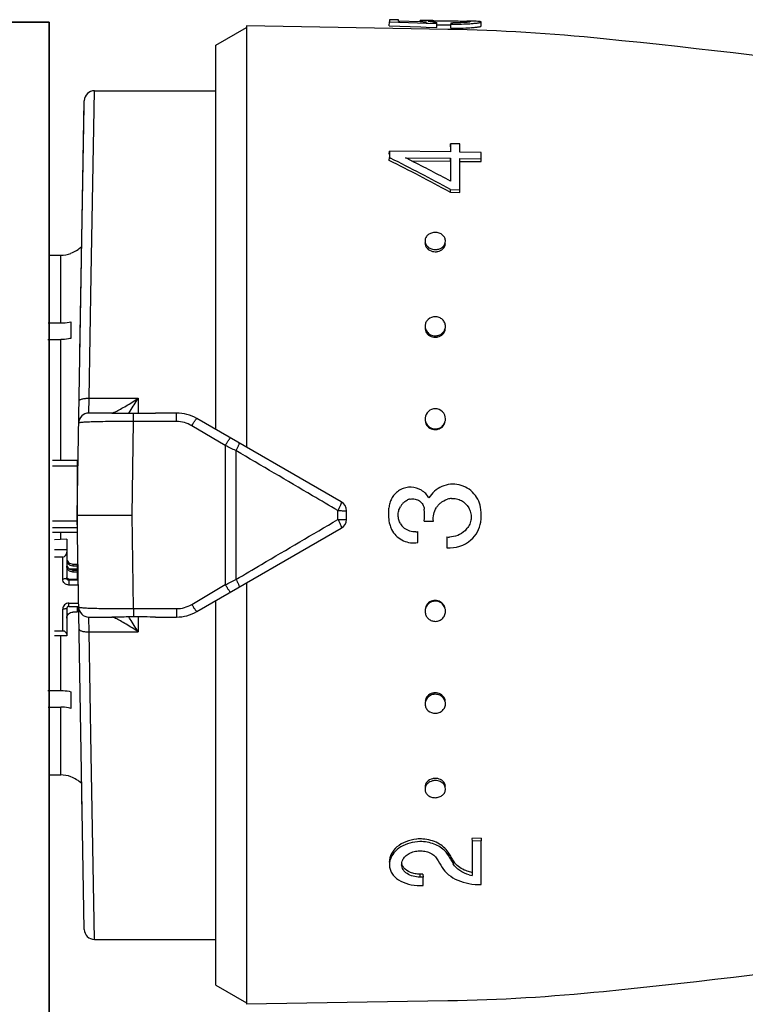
# Model space of a CAD drawing. Header units: millimetres. Extents: x 1279 to 58476, y -6899 to 74987.
# Tile 78 of 157: x 18718 to 18754, y -3103 to -3055. Entities that reach past the tile are written whole.
import ezdxf

# ---------------------------------------------------------------- set-up
doc = ezdxf.new("R2010")
doc.units = ezdxf.units.MM
doc.layers.add('UT_ZAŘÍZENÍ - OT', color=3, linetype='Continuous', lineweight=35)

msp = doc.modelspace()

# ---------------------------------------------------------------- linework, layer by layer
at = {"color": 0, "linetype": 'Continuous'}
for p, q in [((18727.95, -3056.085), (18729.45, -3055.219)), ((18729.45, -3055.145), (18729.45, -3075.79)), ((18739.318, -3055.318), (18729.45, -3055.145)), ((18736.451, -3055.144), (18736.454, -3054.945)), ((18736.451, -3055.144), (18738, -3055.198)), ((18736.454, -3054.84), (18736.454, -3054.945)), ((18736.904, -3054.848), (18736.454, -3054.84)), ((18736.454, -3054.945), (18736.903, -3054.96)), ((18736.903, -3054.96), (18736.971, -3054.963)), ((18736.904, -3054.916), (18736.904, -3054.848)), ((18737.964, -3054.95), (18736.904, -3054.916)), ((18736.971, -3054.963), (18738.262, -3055.008)), ((18737.954, -3054.896), (18737.953, -3054.949)), ((18738.266, -3054.959), (18737.964, -3054.95)), ((18738, -3055.198), (18738.258, -3055.207)), ((18738.117, -3054.955), (18738.117, -3054.94)), ((18738.258, -3055.207), (18738.775, -3055.226)), ((18738.262, -3055.008), (18738.348, -3055.011)), ((18738.348, -3055.011), (18738.778, -3055.027)), ((18738.554, -3054.954), (18738.555, -3054.89)), ((18738.775, -3055.226), (18738.778, -3055.027)), ((18738.776, -3055.087), (18738.808, -3055.087)), ((18738.778, -3055.027), (18738.778, -3054.974)), ((18739.387, -3055.094), (18739.462, -3055.095)), ((18739.388, -3054.894), (18739.51, -3054.896)), ((18739.46, -3055.255), (18739.464, -3055.056)), ((18739.464, -3054.993), (18739.464, -3055.056)), ((18740.302, -3054.907), (18740.29, -3054.907)), ((18740.301, -3054.967), (18740.302, -3054.921)), ((18740.317, -3054.908), (18740.302, -3054.907)), ((18740.95, -3055.154), (18740.954, -3054.954)), ((18727.95, -3074.924), (18727.95, -3056.085)), ((18721.85, -3067.383), (18722.005, -3058.319)), ((18722.005, -3058.319), (18727.95, -3058.319)), ((18721.15, -3079.119), (18721.505, -3058.81)), ((18721.289, -3071.185), (18721.5, -3059.06)), ((18739.45, -3061.069), (18739.454, -3060.918)), ((18739.454, -3060.918), (18739.454, -3061.324)), ((18739.904, -3060.924), (18739.454, -3060.918)), ((18739.904, -3061.33), (18739.904, -3060.924)), ((18736.451, -3061.432), (18736.454, -3061.285)), ((18736.454, -3061.285), (18736.454, -3061.597)), ((18739.454, -3061.324), (18736.454, -3061.285)), ((18740.954, -3061.343), (18739.904, -3061.33)), ((18740.954, -3061.654), (18740.954, -3061.343)), ((18736.451, -3061.741), (18736.454, -3061.597)), ((18736.454, -3061.597), (18736.51, -3061.625)), ((18737.24, -3061.607), (18739.454, -3061.635)), ((18737.295, -3061.635), (18737.24, -3061.607)), ((18737.533, -3061.755), (18739.45, -3061.779)), ((18739.45, -3061.779), (18739.454, -3061.635)), ((18739.45, -3061.779), (18739.45, -3062.637)), ((18739.454, -3061.635), (18739.454, -3062.754)), ((18739.9, -3061.785), (18740.95, -3061.798)), ((18739.904, -3063.173), (18739.904, -3061.641)), ((18739.904, -3061.641), (18740.954, -3061.654)), ((18740.95, -3061.798), (18740.954, -3061.654)), ((18739.398, -3063.271), (18739.45, -3063.299)), ((18739.45, -3063.299), (18739.454, -3063.168)), ((18739.45, -3063.299), (18739.9, -3063.304)), ((18739.454, -3063.168), (18739.904, -3063.173)), ((18739.9, -3063.304), (18739.904, -3063.173)), ((18720.85, -3066.283), (18720.85, -3066.296)), ((18719.78, -3066.382), (18720.35, -3066.382)), ((18720.35, -3069.706), (18720.35, -3066.382)), ((18721.748, -3073.394), (18721.85, -3067.383)), ((18719.732, -3069.706), (18720.35, -3069.706)), ((18720.85, -3069.645), (18720.85, -3070.459)), ((18719.725, -3070.519), (18720.35, -3070.519)), ((18720.35, -3076.445), (18720.35, -3070.519)), ((18721.729, -3074.119), (18721.748, -3073.394)), ((18721.748, -3073.394), (18724.15, -3073.394)), ((18724.15, -3073.394), (18724.15, -3074.128)), ((18722.886, -3074.119), (18721.729, -3074.119)), ((18723.851, -3079.119), (18723.923, -3074.534)), ((18723.923, -3074.534), (18723.923, -3074.127)), ((18726.02, -3074.534), (18723.923, -3074.534)), ((18726.02, -3074.119), (18724.993, -3074.119)), ((18726.02, -3074.534), (18726.02, -3074.119)), ((18734.1, -3078.475), (18727.02, -3074.387)), ((18728.416, -3075.707), (18726.77, -3074.739)), ((18728.416, -3075.707), (18728.416, -3082.531)), ((18728.937, -3075.963), (18728.937, -3082.275)), ((18721.15, -3076.445), (18719.95, -3076.445)), ((18721.15, -3076.445), (18721.15, -3079.967)), ((18721.15, -3076.729), (18719.95, -3076.729)), ((18733.937, -3079.335), (18733.937, -3078.904)), ((18734.35, -3079.331), (18734.35, -3078.908)), ((18721.505, -3099.428), (18721.15, -3079.119)), ((18721.15, -3079.119), (18723.851, -3079.119)), ((18723.923, -3083.704), (18723.851, -3079.119)), ((18721.15, -3079.425), (18719.95, -3079.425)), ((18721.15, -3079.74), (18719.95, -3079.74)), ((18727.02, -3083.851), (18734.1, -3079.764)), ((18738.164, -3079.422), (18738.614, -3079.422)), ((18721.15, -3079.967), (18719.95, -3079.967)), ((18720.65, -3080.294), (18720.05, -3080.327)), ((18720.35, -3080.31), (18720.35, -3079.967)), ((18720.65, -3080.294), (18720.65, -3082.217)), ((18737.844, -3080.463), (18737.844, -3079.928)), ((18739.274, -3080.191), (18739.274, -3080.725)), ((18720.65, -3080.825), (18720.05, -3080.825)), ((18720.45, -3081.177), (18720.05, -3081.177)), ((18720.45, -3082.256), (18720.45, -3081.177)), ((18721.196, -3081.768), (18720.787, -3081.768)), ((18720.95, -3081.523), (18720.95, -3081.621)), ((18720.95, -3081.523), (18721.15, -3081.523)), ((18721.15, -3081.621), (18720.95, -3081.621)), ((18721.148, -3081.737), (18721.196, -3081.734)), ((18721.15, -3081.523), (18721.15, -3081.768)), ((18721.196, -3081.734), (18721.19, -3081.411)), ((18720.75, -3082.257), (18720.75, -3082.55)), ((18720.75, -3082.257), (18721.15, -3082.257)), ((18720.95, -3081.816), (18720.95, -3081.913)), ((18720.95, -3081.816), (18721.15, -3081.816)), ((18721.15, -3081.913), (18720.95, -3081.913)), ((18721.15, -3081.816), (18721.15, -3082.257)), ((18721.15, -3081.963), (18721.2, -3081.963)), ((18721.15, -3082.159), (18721.203, -3082.159)), ((18721.206, -3082.315), (18720.75, -3082.315)), ((18721.21, -3082.55), (18720.75, -3082.55)), ((18726.77, -3083.5), (18728.416, -3082.531)), ((18729.45, -3082.448), (18729.45, -3103.093)), ((18720.45, -3084.806), (18720.45, -3083.727)), ((18720.65, -3083.688), (18720.65, -3085.042)), ((18720.75, -3083.594), (18720.75, -3083.433)), ((18720.75, -3083.433), (18721.226, -3083.433)), ((18720.75, -3083.594), (18721.228, -3083.594)), ((18721.15, -3083.594), (18721.15, -3083.875)), ((18723.923, -3083.704), (18726.02, -3083.704)), ((18723.923, -3083.704), (18723.923, -3084.112)), ((18726.02, -3083.704), (18726.02, -3084.119)), ((18727.95, -3102.153), (18727.95, -3083.314)), ((18721.15, -3083.875), (18720.95, -3083.875)), ((18721.729, -3084.119), (18722.886, -3084.119)), ((18721.748, -3084.844), (18721.729, -3084.119)), ((18724.15, -3084.11), (18724.15, -3084.844)), ((18724.993, -3084.119), (18726.02, -3084.119)), ((18720.45, -3084.806), (18720.05, -3084.806)), ((18720.65, -3085.042), (18720.05, -3085.042)), ((18720.35, -3087.719), (18720.35, -3085.042)), ((18721.748, -3084.844), (18724.15, -3084.844)), ((18721.85, -3090.855), (18721.748, -3084.844)), ((18719.725, -3087.719), (18720.35, -3087.719)), ((18720.85, -3087.78), (18720.85, -3088.593)), ((18719.732, -3088.532), (18720.35, -3088.532)), ((18720.35, -3091.856), (18720.35, -3088.532)), ((18722.005, -3099.919), (18721.85, -3090.855)), ((18719.78, -3091.856), (18720.35, -3091.856)), ((18720.85, -3091.942), (18720.85, -3091.955)), ((18721.405, -3093.734), (18721.39, -3092.872)), ((18740.95, -3094.96), (18740.5, -3094.965)), ((18740.5, -3094.965), (18740.504, -3095.097)), ((18740.954, -3095.091), (18740.504, -3095.097)), ((18740.504, -3095.097), (18740.504, -3096.785)), ((18740.95, -3094.96), (18740.954, -3095.091)), ((18740.954, -3097.234), (18740.954, -3095.091)), ((18739.328, -3095.649), (18739.332, -3095.787)), ((18739.357, -3095.696), (18739.328, -3095.649)), ((18739.474, -3096.025), (18739.445, -3095.977)), ((18739.583, -3096.072), (18739.587, -3096.213)), ((18738.101, -3096.717), (18737.951, -3096.719)), ((18737.951, -3096.719), (18737.954, -3096.865)), ((18738.101, -3096.717), (18738.104, -3096.863)), ((18738.104, -3096.863), (18737.954, -3096.865)), ((18738.104, -3097.271), (18738.104, -3096.863)), ((18737.954, -3097.273), (18738.104, -3097.271)), ((18722.005, -3099.919), (18727.95, -3099.919)), ((18727.95, -3102.153), (18729.45, -3103.019)), ((18739.318, -3102.921), (18729.45, -3103.093))]:
    msp.add_line(p, q, dxfattribs=at)
for centre, radius, start, end in [((18738.23, -3068.1), 13.227, 89.4411, 89.8689), ((18738.13, -3077.896), 23.023, 89.1611, 89.4301), ((18737.845, -3096.997), 42.126, 88.9967, 89.1537), ((18738.705, -3060.168), 5.28, 90.802, 91.6255), ((18739.141, -3049.608), 5.379, 264.4209, 265.2299), ((18739.227, -3048.566), 6.424, 265.2378, 265.9935), ((18739.638, -3044.965), 10.03, 269.0062, 269.6233), ((18739.681, -3042.514), 12.544, 269.0086, 269.7243), ((18739.761, -3045.356), 9.899, 272.5844, 273.3433), ((18739.762, -3045.224), 9.833, 272.604, 273.3682), ((18740.101, -3057.472), 2.559, 85.7717, 86.5413), ((18740.157, -3056.703), 1.789, 85.3674, 85.7466), ((18739.686, -3090.642), 35.74, 88.7845, 88.9876), ((18739.834, -3046.627), 8.626, 273.3493, 274.1441), ((18739.835, -3046.478), 8.577, 273.3742, 274.1744), ((18737.748, -3145.304), 90, 84.13647, 89), ((18695.862, -3553.159), 500, 80.7849, 84.13647), ((18722.005, -3058.819), 0.5, 90, 178.9973), ((18689.429, -3155.936), 105.279, 61.6647, 63.47201), ((18689.165, -3155.559), 105.191, 61.44046, 63.25103), ((18692.533, -3150.535), 99.533, 63.12099, 63.27442), ((18689.621, -3156.222), 105.923, 61.93543, 63.10673), ((18738.53, -3065.79), 0.33, 178.1966, 179.9988), ((18738.861, -3065.799), 0.34, 350.7701, 358.1614), ((18720.348, -3064.873), 1.509, 270.0706, 289.42), ((18720.35, -3064.869), 1.5, 289.4712, 313.3508), ((18738.707, -3065.632), 0.582, 256.3839, 269.3877), ((18738.71, -3065.53), 0.577, 256.3453, 269.3858), ((18738.706, -3065.642), 0.572, 269.4844, 276.215), ((18738.709, -3065.54), 0.567, 269.4846, 276.231), ((18738.705, -3065.632), 0.583, 276.2044, 282.5615), ((18738.708, -3065.529), 0.578, 276.2208, 282.5995), ((18738.618, -3069.939), 0.417, 180.044, 188.3148), ((18738.789, -3069.87), 0.415, 357.3732, 359.9964), ((18738.704, -3069.889), 0.519, 269.6646, 277.0861), ((18738.707, -3069.82), 0.515, 269.6648, 277.1036), ((18738.702, -3069.874), 0.533, 277.0798, 284.0515), ((18738.705, -3069.806), 0.529, 277.098, 284.093), ((18703.367, -3060.872), 24.264, 327.1853, 328.9302), ((18707.324, -3063.417), 19.559, 326.8086, 327.1686), ((18721.729, -3074.619), 0.5, 90, 179.0027), ((18726.02, -3076.119), 2, 60, 90), ((18726.019, -3076.013), 1.479, 59.4874, 89.9707), ((18738.733, -3074.404), 0.471, 354.8154, 359.9851), ((18738.702, -3074.442), 0.492, 269.8571, 277.6864), ((18738.705, -3074.411), 0.488, 269.8574, 277.7049), ((18738.7, -3074.425), 0.509, 277.6834, 285.011), ((18738.703, -3074.394), 0.505, 277.7025, 285.0544), ((18620.855, -3295.08), 244.324, 63.74449, 63.88063), ((18721.25, -3077.275), 0.0994, 180.0197, 226.4078), ((18721.25, -3077.263), 0.301, 250.5574, 255.9901), ((18737.493, -3078.811), 1.054, 158.3318, 164.7886), ((18737.51, -3078.818), 1.073, 152.1571, 158.3337), ((18737.515, -3078.82), 1.078, 145.9704, 152.1594), ((18737.593, -3078.89), 0.569, 108.7448, 116.1595), ((18737.595, -3078.897), 0.576, 101.6028, 108.7468), ((18739.567, -3079.231), 0.927, 100.7837, 106.9207), ((18739.558, -3079.182), 0.878, 93.8951, 100.7379), ((18721.25, -3078.891), 0.3, 107.6465, 109.446), ((18733.85, -3078.908), 0.5, 0, 60), ((18738.405, -3079.058), 1.999, 164.808, 168.1654), ((18737.711, -3079.121), 0.828, 140.8707, 150.3087), ((18737.718, -3079.126), 0.836, 130.1716, 140.8695), ((18735.868, -3079.119), 2.316, 352.4805, 7.1832), ((18739.577, -3079.273), 0.97, 138.9557, 147.5387), ((18739.571, -3079.269), 0.963, 129.9881, 138.9243), ((18738.292, -3079.119), 2.661, 352.617, 5.7964), ((18733.85, -3079.331), 0.5, 300, 0), ((18737.613, -3079.282), 1.181, 194.6023, 200.5271), ((18737.659, -3079.264), 1.23, 200.5407, 209.4474), ((18737.673, -3079.257), 1.247, 209.4292, 211.6367), ((18737.722, -3079.111), 0.841, 211.8891, 219.0761), ((18737.715, -3079.118), 0.831, 219.0533, 232.0289), ((18739.393, -3079.076), 1.119, 312.7756, 319.0143), ((18739.563, -3079.225), 0.893, 319.047, 325.886), ((18737.702, -3079.156), 0.785, 273.2244, 280.4384), ((18739.392, -3079.093), 1.104, 263.8642, 270.1259), ((18739.392, -3079.085), 1.644, 265.8993, 310.2058), ((18720.94, -3081.326), 0.29, 180.0444, 214.054), ((18620.855, -2863.158), 244.324, 296.11937, 296.25551), ((18720.738, -3083.688), 0.0882, 171.3392, 179.9631), ((18721.729, -3083.619), 0.5, 181, 270), ((18726.019, -3082.226), 1.479, 270.0293, 300.5126), ((18738.705, -3083.815), 0.51, 98.0269, 105.3394), ((18738.708, -3083.846), 0.507, 98.0461, 105.3827), ((18738.702, -3083.797), 0.493, 90.2068, 98.0303), ((18738.706, -3083.828), 0.489, 90.2071, 98.0487), ((18706.982, -3095.044), 19.968, 32.8351, 33.1877), ((18703.446, -3097.317), 24.171, 31.0665, 32.8181), ((18726.02, -3082.119), 2, 270, 300), ((18738.685, -3083.837), 0.481, 185.0847, 187.79), ((18738.706, -3088.368), 0.537, 97.7954, 104.7367), ((18738.71, -3088.436), 0.533, 97.8136, 104.7779), ((18738.704, -3088.351), 0.52, 90.3923, 97.8022), ((18738.708, -3088.419), 0.516, 90.3925, 97.8198), ((18720.348, -3093.366), 1.509, 70.58, 89.9294), ((18720.35, -3093.369), 1.5, 46.6492, 70.5288), ((18738.708, -3092.612), 0.588, 97.2668, 103.5858), ((18738.711, -3092.715), 0.584, 97.2832, 103.6235), ((18738.706, -3092.598), 0.574, 90.5617, 97.2781), ((18738.71, -3092.7), 0.569, 90.5618, 97.294), ((18738.706, -3092.587), 0.563, 89.5723, 90.5364), ((18738.709, -3092.705), 0.574, 77.3795, 90.4724), ((18738.705, -3092.603), 0.579, 77.4233, 89.5238), ((18738.861, -3092.439), 0.34, 1.8386, 9.2299), ((18738.53, -3092.449), 0.33, 180.0012, 181.8034), ((18737.974, -3096.975), 1.981, 90.6662, 95.2549), ((18737.973, -3096.943), 1.949, 86.3178, 90.6522), ((18738.369, -3096.374), 1.129, 37.3043, 43.3274), ((18738.464, -3096.301), 1.009, 30.6653, 37.3109), ((18779.727, -3071.9), 46.929, 210.5968, 210.8677), ((18778.878, -3072.068), 46.046, 210.8741, 211.1479), ((18737.513, -3096.243), 0.458, 173.0331, 181.3955), ((18777.258, -3073.004), 44.808, 210.827, 211.4577), ((18777.526, -3072.885), 44.466, 211.1479, 211.4291), ((18778.004, -3072.931), 44.921, 210.9365, 211.2166), ((18740.374, -3095.587), 0.927, 211.491, 218.2851), ((18740.453, -3095.525), 1.027, 218.2854, 224.5012), ((18740.888, -3094.915), 1.908, 254.2381, 258.3711), ((18695.862, -2605.08), 500, 275.86353, 279.22391), ((18722.005, -3099.419), 0.5, 181, 270), ((18737.748, -3012.934), 90, 271, 275.86353)]:
    msp.add_arc(centre, radius, start, end, dxfattribs=at)
for centre, major_axis, ratio, start_param, end_param in [((18720.45, -3080.942), (0, -0.235), 0.85043, 0, 1.570796), ((18720.45, -3084.963), (-0.2, 0), 0.785695, 3.141593, 4.712389)]:
    msp.add_ellipse(centre, major_axis=major_axis, ratio=ratio, start_param=start_param, end_param=end_param, dxfattribs=at)
for points, knots in [([(18738.004, -3054.882), (18737.992, -3054.883), (18737.975, -3054.885), (18737.959, -3054.89), (18737.954, -3054.894), (18737.954, -3054.896)], [0, 0, 0, 0, 0.708486, 0.898996, 1, 1, 1, 1]), ([(18737.954, -3054.896), (18737.954, -3054.901), (18737.972, -3054.909), (18738, -3054.918), (18738.054, -3054.929), (18738.094, -3054.936), (18738.117, -3054.94)], [0, 0, 0, 0, 0.080473, 0.272652, 0.58028, 1, 1, 1, 1]), ([(18738.104, -3054.875), (18738.093, -3054.875), (18738.06, -3054.877), (18738.027, -3054.879), (18738.004, -3054.882)], [0, 0, 0, 0, 0.312325, 1, 1, 1, 1]), ([(18738.26, -3054.873), (18738.245, -3054.873), (18738.193, -3054.873), (18738.141, -3054.874), (18738.104, -3054.875)], [0, 0, 0, 0, 0.28218, 1, 1, 1, 1]), ([(18738.117, -3054.94), (18738.128, -3054.941), (18738.178, -3054.949), (18738.228, -3054.955), (18738.266, -3054.959)], [0, 0, 0, 0, 0.219199, 1, 1, 1, 1]), ([(18738.352, -3054.912), (18738.352, -3054.909), (18738.362, -3054.904), (18738.37, -3054.903), (18738.376, -3054.902)], [0, 0, 0, 0, 0.306489, 1, 1, 1, 1]), ([(18738.618, -3054.961), (18738.58, -3054.957), (18738.515, -3054.95), (18738.439, -3054.939), (18738.394, -3054.93), (18738.371, -3054.924), (18738.359, -3054.919), (18738.352, -3054.914), (18738.352, -3054.912)], [0, 0, 0, 0, 0.416564, 0.727805, 0.840468, 0.923103, 0.975235, 1, 1, 1, 1]), ([(18738.376, -3054.902), (18738.38, -3054.901), (18738.403, -3054.898), (18738.426, -3054.896), (18738.444, -3054.895)], [0, 0, 0, 0, 0.191517, 1, 1, 1, 1]), ([(18738.444, -3054.895), (18738.452, -3054.894), (18738.489, -3054.892), (18738.526, -3054.891), (18738.555, -3054.89)], [0, 0, 0, 0, 0.216654, 1, 1, 1, 1]), ([(18738.631, -3054.889), (18738.645, -3054.888), (18738.704, -3054.888), (18738.764, -3054.888), (18738.81, -3054.888)], [0, 0, 0, 0, 0.229978, 1, 1, 1, 1]), ([(18738.808, -3055.087), (18738.852, -3055.088), (18739.045, -3055.088), (18739.238, -3055.091), (18739.387, -3055.094)], [0, 0, 0, 0, 0.228577, 1, 1, 1, 1]), ([(18738.81, -3054.888), (18738.854, -3054.888), (18739.046, -3054.888), (18739.239, -3054.891), (18739.388, -3054.894)], [0, 0, 0, 0, 0.228486, 1, 1, 1, 1]), ([(18739.46, -3055.255), (18739.525, -3055.256), (18739.775, -3055.258), (18740.024, -3055.254), (18740.207, -3055.245)], [0, 0, 0, 0, 0.261104, 1, 1, 1, 1]), ([(18739.51, -3054.896), (18739.649, -3054.898), (18739.898, -3054.904), (18740.147, -3054.911), (18740.256, -3054.918)], [0, 0, 0, 0, 0.5608, 1, 1, 1, 1]), ([(18740.213, -3054.976), (18740.169, -3054.979), (18739.956, -3054.993), (18739.742, -3054.996), (18739.572, -3054.995)], [0, 0, 0, 0, 0.202928, 1, 1, 1, 1]), ([(18739.621, -3055.058), (18739.672, -3055.058), (18739.868, -3055.058), (18740.064, -3055.053), (18740.209, -3055.047)], [0, 0, 0, 0, 0.261385, 1, 1, 1, 1]), ([(18740.411, -3054.942), (18740.411, -3054.943), (18740.406, -3054.947), (18740.39, -3054.953), (18740.352, -3054.961), (18740.29, -3054.969), (18740.241, -3054.973), (18740.213, -3054.976)], [0, 0, 0, 0, 0.026104, 0.078509, 0.271488, 0.580502, 1, 1, 1, 1]), ([(18740.302, -3054.921), (18740.317, -3054.922), (18740.343, -3054.924), (18740.376, -3054.929), (18740.397, -3054.933), (18740.409, -3054.937), (18740.411, -3054.94)], [0, 0, 0, 0, 0.402142, 0.703286, 0.901798, 1, 1, 1, 1]), ([(18740.411, -3054.94), (18740.411, -3054.94), (18740.411, -3054.941), (18740.411, -3054.941), (18740.411, -3054.942)], [0, 0, 0, 0, 0.519614, 1, 1, 1, 1]), ([(18740.874, -3054.929), (18740.818, -3054.922), (18740.674, -3054.916), (18740.531, -3054.912), (18740.444, -3054.91)], [0, 0, 0, 0, 0.393124, 1, 1, 1, 1]), ([(18740.458, -3055.231), (18740.527, -3055.226), (18740.625, -3055.217), (18740.746, -3055.203), (18740.817, -3055.193), (18740.872, -3055.184), (18740.914, -3055.174), (18740.937, -3055.166), (18740.95, -3055.158), (18740.95, -3055.154)], [0, 0, 0, 0, 0.416026, 0.586157, 0.728535, 0.841423, 0.923955, 0.976034, 1, 1, 1, 1]), ([(18740.46, -3055.032), (18740.529, -3055.027), (18740.627, -3055.018), (18740.749, -3055.004), (18740.82, -3054.994), (18740.875, -3054.984), (18740.917, -3054.974), (18740.94, -3054.967), (18740.954, -3054.958), (18740.954, -3054.954)], [0, 0, 0, 0, 0.415889, 0.585993, 0.728367, 0.841268, 0.923827, 0.975949, 1, 1, 1, 1]), ([(18740.934, -3054.941), (18740.93, -3054.94), (18740.91, -3054.934), (18740.89, -3054.931), (18740.874, -3054.929)], [0, 0, 0, 0, 0.194984, 1, 1, 1, 1]), ([(18740.954, -3054.954), (18740.954, -3054.951), (18740.947, -3054.945), (18740.939, -3054.942), (18740.934, -3054.941)], [0, 0, 0, 0, 0.34526, 1, 1, 1, 1]), ([(18738.704, -3065.266), (18738.641, -3065.266), (18738.515, -3065.285), (18738.351, -3065.369), (18738.237, -3065.503), (18738.206, -3065.614), (18738.204, -3065.668)], [0, 0, 0, 0, 0.270385, 0.528616, 0.769944, 1, 1, 1, 1]), ([(18739.204, -3065.699), (18739.206, -3065.643), (18739.179, -3065.527), (18739.067, -3065.383), (18738.899, -3065.29), (18738.77, -3065.267), (18738.704, -3065.266)], [0, 0, 0, 0, 0.229393, 0.470966, 0.729703, 1, 1, 1, 1]), ([(18738.201, -3065.79), (18738.201, -3065.882), (18738.286, -3066.078), (18738.47, -3066.174), (18738.57, -3066.198)], [0, 0, 0, 0, 0.47302, 1, 1, 1, 1]), ([(18738.204, -3065.668), (18738.203, -3065.716), (18738.221, -3065.815), (18738.275, -3065.9), (18738.308, -3065.937)], [0, 0, 0, 0, 0.488775, 1, 1, 1, 1]), ([(18738.831, -3066.2), (18738.921, -3066.18), (18739.089, -3066.101), (18739.183, -3065.936), (18739.196, -3065.853)], [0, 0, 0, 0, 0.524629, 1, 1, 1, 1]), ([(18739.1, -3065.945), (18739.131, -3065.911), (18739.181, -3065.834), (18739.202, -3065.743), (18739.204, -3065.699)], [0, 0, 0, 0, 0.509651, 1, 1, 1, 1]), ([(18738.308, -3065.937), (18738.325, -3065.956), (18738.4, -3066.027), (18738.498, -3066.072), (18738.574, -3066.091)], [0, 0, 0, 0, 0.24218, 1, 1, 1, 1]), ([(18738.834, -3066.093), (18738.86, -3066.087), (18738.958, -3066.058), (18739.049, -3066.001), (18739.1, -3065.945)], [0, 0, 0, 0, 0.260211, 1, 1, 1, 1]), ([(18720.35, -3069.706), (18720.393, -3069.706), (18720.561, -3069.701), (18720.728, -3069.676), (18720.85, -3069.645)], [0, 0, 0, 0, 0.252472, 1, 1, 1, 1]), ([(18738.704, -3069.402), (18738.581, -3069.401), (18738.388, -3069.468), (18738.239, -3069.666), (18738.207, -3069.785), (18738.205, -3069.844)], [0, 0, 0, 0, 0.507384, 0.755665, 1, 1, 1, 1]), ([(18739.204, -3069.87), (18739.204, -3069.809), (18739.176, -3069.685), (18739.065, -3069.529), (18738.898, -3069.427), (18738.769, -3069.402), (18738.704, -3069.402)], [0, 0, 0, 0, 0.241806, 0.488407, 0.741812, 1, 1, 1, 1]), ([(18738.205, -3069.844), (18738.202, -3069.895), (18738.212, -3069.963), (18738.236, -3070.027), (18738.243, -3070.042)], [0, 0, 0, 0, 0.747031, 1, 1, 1, 1]), ([(18738.205, -3069.999), (18738.218, -3070.09), (18738.306, -3070.269), (18738.478, -3070.366), (18738.57, -3070.39)], [0, 0, 0, 0, 0.489899, 1, 1, 1, 1]), ([(18738.243, -3070.042), (18738.272, -3070.109), (18738.365, -3070.231), (18738.502, -3070.299), (18738.574, -3070.318)], [0, 0, 0, 0, 0.492845, 1, 1, 1, 1]), ([(18738.831, -3070.392), (18738.923, -3070.369), (18739.096, -3070.274), (18739.183, -3070.096), (18739.196, -3070.006)], [0, 0, 0, 0, 0.510101, 1, 1, 1, 1]), ([(18738.834, -3070.319), (18738.896, -3070.304), (18739.015, -3070.251), (18739.104, -3070.156), (18739.137, -3070.103)], [0, 0, 0, 0, 0.506643, 1, 1, 1, 1]), ([(18739.137, -3070.103), (18739.147, -3070.087), (18739.182, -3070.02), (18739.201, -3069.945), (18739.204, -3069.889)], [0, 0, 0, 0, 0.253103, 1, 1, 1, 1]), ([(18720.85, -3070.459), (18720.81, -3070.469), (18720.646, -3070.504), (18720.477, -3070.519), (18720.35, -3070.519)], [0, 0, 0, 0, 0.247091, 1, 1, 1, 1]), ([(18721.248, -3073.523), (18721.248, -3073.514), (18721.257, -3073.491), (18721.29, -3073.468), (18721.337, -3073.446), (18721.427, -3073.418), (18721.566, -3073.398), (18721.684, -3073.393), (18721.748, -3073.394)], [0, 0, 0, 0, 0.054454, 0.124226, 0.220024, 0.341181, 0.645763, 1, 1, 1, 1]), ([(18723.03, -3074.055), (18723.113, -3074.015), (18723.29, -3073.922), (18723.666, -3073.706), (18723.955, -3073.524), (18724.15, -3073.394)], [0, 0, 0, 0, 0.213248, 0.460801, 1, 1, 1, 1]), ([(18722.92, -3074.103), (18722.922, -3074.102), (18722.933, -3074.098), (18722.943, -3074.094), (18722.951, -3074.091)], [0, 0, 0, 0, 0.235586, 1, 1, 1, 1]), ([(18722.951, -3074.091), (18722.957, -3074.088), (18722.984, -3074.077), (18723.01, -3074.065), (18723.03, -3074.055)], [0, 0, 0, 0, 0.229765, 1, 1, 1, 1]), ([(18738.704, -3073.908), (18738.583, -3073.908), (18738.333, -3073.999), (18738.217, -3074.24), (18738.206, -3074.359)], [0, 0, 0, 0, 0.501804, 1, 1, 1, 1]), ([(18739.204, -3074.404), (18739.204, -3074.278), (18739.096, -3074.014), (18738.832, -3073.909), (18738.704, -3073.908)], [0, 0, 0, 0, 0.49811, 1, 1, 1, 1]), ([(18723.923, -3074.534), (18723.747, -3074.533), (18723.402, -3074.533), (18722.901, -3074.536), (18722.44, -3074.542), (18722.09, -3074.549), (18721.842, -3074.557), (18721.686, -3074.563), (18721.552, -3074.569), (18721.44, -3074.576), (18721.352, -3074.584), (18721.289, -3074.591), (18721.251, -3074.598), (18721.234, -3074.604), (18721.229, -3074.609), (18721.229, -3074.61)], [0, 0, 0, 0, 0.195605, 0.383531, 0.55643, 0.707585, 0.773165, 0.831259, 0.881323, 0.92293, 0.955723, 0.979458, 0.994025, 0.997954, 1, 1, 1, 1]), ([(18722.861, -3074.119), (18722.869, -3074.119), (18722.889, -3074.114), (18722.908, -3074.108), (18722.92, -3074.103)], [0, 0, 0, 0, 0.393757, 1, 1, 1, 1]), ([(18722.886, -3074.119), (18722.966, -3074.119), (18723.312, -3074.12), (18723.657, -3074.124), (18723.923, -3074.127)], [0, 0, 0, 0, 0.230893, 1, 1, 1, 1]), ([(18723.923, -3074.127), (18724.102, -3074.129), (18724.459, -3074.128), (18724.816, -3074.119), (18724.993, -3074.119)], [0, 0, 0, 0, 0.502804, 1, 1, 1, 1]), ([(18726.77, -3074.739), (18726.791, -3074.719), (18726.822, -3074.671), (18726.856, -3074.597), (18726.895, -3074.534), (18726.933, -3074.483), (18726.964, -3074.441), (18726.989, -3074.41), (18727.004, -3074.394), (18727.017, -3074.385), (18727.02, -3074.387)], [0, 0, 0, 0, 0.198142, 0.388892, 0.560134, 0.707991, 0.828678, 0.918542, 0.975091, 1, 1, 1, 1]), ([(18738.205, -3074.503), (18738.218, -3074.598), (18738.302, -3074.785), (18738.477, -3074.89), (18738.57, -3074.916)], [0, 0, 0, 0, 0.498032, 1, 1, 1, 1]), ([(18738.222, -3074.53), (18738.244, -3074.612), (18738.334, -3074.77), (18738.491, -3074.858), (18738.574, -3074.881)], [0, 0, 0, 0, 0.49918, 1, 1, 1, 1]), ([(18738.831, -3074.917), (18738.914, -3074.894), (18739.071, -3074.808), (18739.16, -3074.652), (18739.183, -3074.57)], [0, 0, 0, 0, 0.50198, 1, 1, 1, 1]), ([(18738.834, -3074.882), (18738.907, -3074.862), (18739.046, -3074.791), (18739.136, -3074.663), (18739.165, -3074.594)], [0, 0, 0, 0, 0.50114, 1, 1, 1, 1]), ([(18728.416, -3075.707), (18728.446, -3075.657), (18728.489, -3075.586), (18728.545, -3075.496), (18728.582, -3075.441), (18728.613, -3075.396), (18728.636, -3075.364), (18728.653, -3075.346), (18728.662, -3075.338), (18728.665, -3075.337), (18728.666, -3075.338)], [0, 0, 0, 0, 0.387648, 0.559336, 0.708365, 0.829964, 0.920373, 0.976704, 0.992026, 1, 1, 1, 1]), ([(18728.937, -3075.963), (18728.963, -3075.917), (18729, -3075.848), (18729.043, -3075.761), (18729.068, -3075.706), (18729.087, -3075.661), (18729.099, -3075.626), (18729.104, -3075.604), (18729.104, -3075.59), (18729.101, -3075.588)], [0, 0, 0, 0, 0.389691, 0.560136, 0.707341, 0.827183, 0.916538, 0.973346, 1, 1, 1, 1]), ([(18733.937, -3078.904), (18733.522, -3078.659), (18731.855, -3077.679), (18730.189, -3076.699), (18728.937, -3075.963)], [0, 0, 0, 0, 0.249365, 1, 1, 1, 1]), ([(18738.394, -3078.281), (18738.306, -3078.129), (18738.05, -3077.866), (18737.612, -3077.737), (18737.26, -3077.769), (18737.009, -3077.859), (18736.788, -3078.009), (18736.671, -3078.144), (18736.621, -3078.217)], [0, 0, 0, 0, 0.249691, 0.498274, 0.623384, 0.748679, 0.874168, 1, 1, 1, 1]), ([(18740.94, -3078.85), (18740.926, -3078.708), (18740.851, -3078.426), (18740.544, -3077.938), (18739.894, -3077.547), (18739.137, -3077.621), (18738.653, -3077.934), (18738.467, -3078.158), (18738.394, -3078.281)], [0, 0, 0, 0, 0.125806, 0.251598, 0.500158, 0.748611, 0.874302, 1, 1, 1, 1]), ([(18737.479, -3078.333), (18737.556, -3078.317), (18737.718, -3078.317), (18737.94, -3078.417), (18738.103, -3078.596), (18738.156, -3078.751), (18738.166, -3078.83)], [0, 0, 0, 0, 0.248903, 0.498305, 0.748695, 1, 1, 1, 1]), ([(18739.498, -3078.306), (18739.582, -3078.301), (18739.751, -3078.313), (18740.069, -3078.429), (18740.323, -3078.678), (18740.446, -3078.995), (18740.472, -3079.25), (18740.426, -3079.502), (18740.35, -3079.656), (18740.303, -3079.726)], [0, 0, 0, 0, 0.124702, 0.249421, 0.497433, 0.62303, 0.748788, 0.874419, 1, 1, 1, 1]), ([(18733.937, -3078.904), (18733.966, -3078.852), (18734.016, -3078.757), (18734.074, -3078.629), (18734.104, -3078.54), (18734.11, -3078.494), (18734.105, -3078.478), (18734.1, -3078.475)], [0, 0, 0, 0, 0.377895, 0.69297, 0.905251, 0.965919, 1, 1, 1, 1]), ([(18733.937, -3078.904), (18733.965, -3078.904), (18734.019, -3078.904), (18734.098, -3078.904), (18734.168, -3078.905), (18734.229, -3078.905), (18734.273, -3078.906), (18734.302, -3078.906), (18734.319, -3078.906), (18734.332, -3078.907), (18734.342, -3078.907), (18734.346, -3078.908), (18734.35, -3078.907), (18734.35, -3078.908)], [0, 0, 0, 0, 0.203374, 0.394866, 0.56769, 0.716771, 0.837685, 0.88646, 0.926896, 0.958626, 0.981467, 0.99529, 1, 1, 1, 1]), ([(18736.448, -3078.648), (18736.432, -3078.725), (18736.386, -3079.034), (18736.411, -3079.353), (18736.47, -3079.58)], [0, 0, 0, 0, 0.250786, 1, 1, 1, 1]), ([(18737.008, -3079.555), (18736.97, -3079.493), (18736.908, -3079.356), (18736.876, -3079.135), (18736.9, -3078.913), (18736.956, -3078.774), (18736.992, -3078.711)], [0, 0, 0, 0, 0.249892, 0.499949, 0.75024, 1, 1, 1, 1]), ([(18738.614, -3079.422), (18738.598, -3079.307), (18738.607, -3079.07), (18738.696, -3078.85), (18738.758, -3078.752)], [0, 0, 0, 0, 0.500135, 1, 1, 1, 1]), ([(18728.937, -3082.275), (18729.355, -3082.029), (18731.022, -3081.05), (18732.688, -3080.069), (18733.937, -3079.335)], [0, 0, 0, 0, 0.250578, 1, 1, 1, 1]), ([(18733.937, -3079.335), (18733.965, -3079.335), (18734.019, -3079.334), (18734.098, -3079.334), (18734.168, -3079.334), (18734.229, -3079.333), (18734.273, -3079.333), (18734.302, -3079.332), (18734.319, -3079.332), (18734.332, -3079.331), (18734.342, -3079.332), (18734.346, -3079.33), (18734.35, -3079.331), (18734.35, -3079.331)], [0, 0, 0, 0, 0.203374, 0.394866, 0.56769, 0.716771, 0.837685, 0.88646, 0.926896, 0.958626, 0.981467, 0.99529, 1, 1, 1, 1]), ([(18733.937, -3079.335), (18733.966, -3079.386), (18734.016, -3079.482), (18734.074, -3079.61), (18734.104, -3079.698), (18734.11, -3079.745), (18734.105, -3079.761), (18734.1, -3079.764)], [0, 0, 0, 0, 0.377895, 0.69297, 0.905251, 0.965919, 1, 1, 1, 1]), ([(18737.746, -3079.94), (18737.65, -3079.945), (18737.454, -3079.922), (18737.279, -3079.831), (18737.204, -3079.772)], [0, 0, 0, 0, 0.50069, 1, 1, 1, 1]), ([(18740.453, -3080.341), (18740.582, -3080.231), (18740.801, -3079.96), (18740.91, -3079.63), (18740.932, -3079.461)], [0, 0, 0, 0, 0.49938, 1, 1, 1, 1]), ([(18736.612, -3079.911), (18736.674, -3080.012), (18736.83, -3080.198), (18737.135, -3080.395), (18737.484, -3080.491), (18737.727, -3080.485), (18737.844, -3080.463)], [0, 0, 0, 0, 0.249964, 0.499879, 0.749906, 1, 1, 1, 1]), ([(18740.153, -3079.898), (18740.051, -3079.992), (18739.812, -3080.144), (18739.532, -3080.197), (18739.394, -3080.197)], [0, 0, 0, 0, 0.500561, 1, 1, 1, 1]), ([(18720.65, -3081.229), (18720.65, -3081.267), (18720.666, -3081.345), (18720.733, -3081.443), (18720.833, -3081.508), (18720.911, -3081.523), (18720.95, -3081.523)], [0, 0, 0, 0, 0.247784, 0.496832, 0.747734, 1, 1, 1, 1]), ([(18720.65, -3081.522), (18720.65, -3081.56), (18720.666, -3081.638), (18720.733, -3081.735), (18720.833, -3081.801), (18720.911, -3081.816), (18720.95, -3081.816)], [0, 0, 0, 0, 0.247784, 0.496832, 0.747734, 1, 1, 1, 1]), ([(18720.95, -3081.913), (18720.911, -3081.913), (18720.833, -3081.898), (18720.733, -3081.833), (18720.666, -3081.735), (18720.65, -3081.657), (18720.65, -3081.619)], [0, 0, 0, 0, 0.252266, 0.503168, 0.752216, 1, 1, 1, 1]), ([(18720.95, -3081.621), (18720.901, -3081.621), (18720.803, -3081.597), (18720.727, -3081.529), (18720.7, -3081.489)], [0, 0, 0, 0, 0.501963, 1, 1, 1, 1]), ([(18720.65, -3082.217), (18720.65, -3082.22), (18720.647, -3082.225), (18720.641, -3082.229), (18720.631, -3082.234), (18720.615, -3082.24), (18720.59, -3082.245), (18720.56, -3082.25), (18720.513, -3082.255), (18720.476, -3082.256), (18720.45, -3082.256)], [0, 0, 0, 0, 0.040706, 0.069574, 0.105554, 0.199505, 0.321626, 0.468167, 0.634164, 1, 1, 1, 1]), ([(18720.75, -3082.55), (18720.711, -3082.55), (18720.633, -3082.535), (18720.533, -3082.47), (18720.466, -3082.372), (18720.45, -3082.294), (18720.45, -3082.256)], [0, 0, 0, 0, 0.252255, 0.503168, 0.752226, 1, 1, 1, 1]), ([(18720.75, -3082.315), (18720.737, -3082.315), (18720.711, -3082.31), (18720.678, -3082.288), (18720.655, -3082.256), (18720.65, -3082.23), (18720.65, -3082.217)], [0, 0, 0, 0, 0.252236, 0.503168, 0.752245, 1, 1, 1, 1]), ([(18720.75, -3082.257), (18720.738, -3082.257), (18720.714, -3082.252), (18720.683, -3082.234), (18720.66, -3082.206), (18720.653, -3082.183), (18720.651, -3082.172)], [0, 0, 0, 0, 0.251925, 0.502849, 0.751924, 1, 1, 1, 1]), ([(18728.937, -3082.275), (18728.963, -3082.322), (18729, -3082.39), (18729.043, -3082.477), (18729.068, -3082.532), (18729.087, -3082.577), (18729.099, -3082.613), (18729.104, -3082.634), (18729.104, -3082.648), (18729.101, -3082.65)], [0, 0, 0, 0, 0.389693, 0.560138, 0.707342, 0.827185, 0.916539, 0.973347, 1, 1, 1, 1]), ([(18728.416, -3082.531), (18728.446, -3082.581), (18728.489, -3082.653), (18728.545, -3082.742), (18728.582, -3082.798), (18728.613, -3082.842), (18728.636, -3082.874), (18728.653, -3082.893), (18728.662, -3082.9), (18728.665, -3082.901), (18728.666, -3082.901)], [0, 0, 0, 0, 0.387648, 0.559336, 0.708365, 0.829964, 0.920373, 0.976704, 0.992026, 1, 1, 1, 1]), ([(18720.75, -3083.433), (18720.711, -3083.433), (18720.633, -3083.448), (18720.533, -3083.514), (18720.466, -3083.611), (18720.45, -3083.689), (18720.45, -3083.727)], [0, 0, 0, 0, 0.252255, 0.503168, 0.752226, 1, 1, 1, 1]), ([(18720.65, -3083.688), (18720.65, -3083.691), (18720.647, -3083.696), (18720.641, -3083.7), (18720.631, -3083.705), (18720.615, -3083.711), (18720.59, -3083.717), (18720.56, -3083.721), (18720.513, -3083.726), (18720.476, -3083.727), (18720.45, -3083.727)], [0, 0, 0, 0, 0.040706, 0.069574, 0.105554, 0.199505, 0.321626, 0.468167, 0.634164, 1, 1, 1, 1]), ([(18720.75, -3083.594), (18720.738, -3083.594), (18720.713, -3083.598), (18720.682, -3083.617), (18720.66, -3083.643), (18720.653, -3083.665), (18720.651, -3083.675)], [0, 0, 0, 0, 0.26767, 0.525516, 0.768461, 1, 1, 1, 1]), ([(18721.229, -3083.628), (18721.229, -3083.63), (18721.234, -3083.634), (18721.251, -3083.64), (18721.289, -3083.647), (18721.352, -3083.655), (18721.44, -3083.662), (18721.552, -3083.669), (18721.686, -3083.676), (18721.842, -3083.682), (18722.09, -3083.689), (18722.44, -3083.696), (18722.901, -3083.702), (18723.402, -3083.705), (18723.747, -3083.705), (18723.923, -3083.704)], [0, 0, 0, 0, 0.002046, 0.005975, 0.020542, 0.044277, 0.07707, 0.118677, 0.168741, 0.226835, 0.292415, 0.44357, 0.616469, 0.804395, 1, 1, 1, 1]), ([(18726.77, -3083.5), (18726.791, -3083.52), (18726.822, -3083.568), (18726.856, -3083.642), (18726.895, -3083.705), (18726.933, -3083.756), (18726.964, -3083.797), (18726.989, -3083.828), (18727.004, -3083.845), (18727.017, -3083.853), (18727.02, -3083.851)], [0, 0, 0, 0, 0.198108, 0.388908, 0.560156, 0.708001, 0.828682, 0.918545, 0.975091, 1, 1, 1, 1]), ([(18738.57, -3083.323), (18738.477, -3083.348), (18738.302, -3083.453), (18738.218, -3083.64), (18738.205, -3083.735)], [0, 0, 0, 0, 0.501968, 1, 1, 1, 1]), ([(18738.574, -3083.357), (18738.491, -3083.38), (18738.334, -3083.469), (18738.244, -3083.626), (18738.222, -3083.709)], [0, 0, 0, 0, 0.50082, 1, 1, 1, 1]), ([(18739.183, -3083.668), (18739.16, -3083.586), (18739.071, -3083.431), (18738.914, -3083.344), (18738.831, -3083.322)], [0, 0, 0, 0, 0.49802, 1, 1, 1, 1]), ([(18739.165, -3083.645), (18739.136, -3083.575), (18739.046, -3083.448), (18738.907, -3083.376), (18738.834, -3083.357)], [0, 0, 0, 0, 0.49886, 1, 1, 1, 1]), ([(18720.65, -3084.169), (18720.65, -3084.131), (18720.666, -3084.053), (18720.733, -3083.955), (18720.833, -3083.89), (18720.911, -3083.875), (18720.95, -3083.875)], [0, 0, 0, 0, 0.247784, 0.496832, 0.747734, 1, 1, 1, 1]), ([(18722.875, -3084.121), (18722.873, -3084.121), (18722.869, -3084.12), (18722.864, -3084.119), (18722.861, -3084.119)], [0, 0, 0, 0, 0.289793, 1, 1, 1, 1]), ([(18723.03, -3084.183), (18723, -3084.169), (18722.949, -3084.146), (18722.897, -3084.126), (18722.875, -3084.121)], [0, 0, 0, 0, 0.595054, 1, 1, 1, 1]), ([(18723.923, -3084.112), (18723.831, -3084.113), (18723.486, -3084.116), (18723.14, -3084.119), (18722.886, -3084.119)], [0, 0, 0, 0, 0.264643, 1, 1, 1, 1]), ([(18724.15, -3084.844), (18723.955, -3084.715), (18723.666, -3084.533), (18723.29, -3084.317), (18723.113, -3084.223), (18723.03, -3084.183)], [0, 0, 0, 0, 0.539199, 0.786752, 1, 1, 1, 1]), ([(18724.993, -3084.119), (18724.816, -3084.119), (18724.459, -3084.111), (18724.102, -3084.11), (18723.923, -3084.112)], [0, 0, 0, 0, 0.497196, 1, 1, 1, 1]), ([(18738.209, -3083.902), (18738.217, -3083.96), (18738.254, -3084.075), (18738.367, -3084.217), (18738.525, -3084.308), (18738.644, -3084.33), (18738.704, -3084.33)], [0, 0, 0, 0, 0.249231, 0.498303, 0.748586, 1, 1, 1, 1]), ([(18738.704, -3084.33), (18738.773, -3084.33), (18738.911, -3084.3), (18739.083, -3084.179), (18739.19, -3083.998), (18739.208, -3083.859), (18739.202, -3083.792)], [0, 0, 0, 0, 0.25144, 0.501784, 0.751362, 1, 1, 1, 1]), ([(18721.248, -3084.715), (18721.248, -3084.725), (18721.257, -3084.747), (18721.29, -3084.771), (18721.337, -3084.793), (18721.427, -3084.82), (18721.566, -3084.841), (18721.684, -3084.845), (18721.748, -3084.844)], [0, 0, 0, 0, 0.054452, 0.124207, 0.219995, 0.341151, 0.645741, 1, 1, 1, 1]), ([(18720.35, -3087.719), (18720.393, -3087.719), (18720.561, -3087.724), (18720.728, -3087.749), (18720.85, -3087.78)], [0, 0, 0, 0, 0.252472, 1, 1, 1, 1]), ([(18738.57, -3087.848), (18738.478, -3087.872), (18738.306, -3087.969), (18738.218, -3088.149), (18738.205, -3088.239)], [0, 0, 0, 0, 0.510101, 1, 1, 1, 1]), ([(18738.574, -3087.921), (18738.502, -3087.94), (18738.365, -3088.007), (18738.272, -3088.13), (18738.243, -3088.196)], [0, 0, 0, 0, 0.507155, 1, 1, 1, 1]), ([(18739.196, -3088.232), (18739.183, -3088.143), (18739.096, -3087.964), (18738.923, -3087.87), (18738.831, -3087.847)], [0, 0, 0, 0, 0.489899, 1, 1, 1, 1]), ([(18739.137, -3088.136), (18739.104, -3088.082), (18739.015, -3087.988), (18738.896, -3087.935), (18738.834, -3087.919)], [0, 0, 0, 0, 0.493357, 1, 1, 1, 1]), ([(18720.85, -3088.593), (18720.81, -3088.583), (18720.646, -3088.547), (18720.477, -3088.532), (18720.35, -3088.532)], [0, 0, 0, 0, 0.247091, 1, 1, 1, 1]), ([(18738.243, -3088.196), (18738.236, -3088.212), (18738.212, -3088.275), (18738.202, -3088.344), (18738.205, -3088.394)], [0, 0, 0, 0, 0.252969, 1, 1, 1, 1]), ([(18738.205, -3088.394), (18738.207, -3088.453), (18738.239, -3088.573), (18738.388, -3088.77), (18738.581, -3088.838), (18738.704, -3088.837)], [0, 0, 0, 0, 0.244335, 0.492616, 1, 1, 1, 1]), ([(18738.704, -3088.837), (18738.771, -3088.836), (18738.903, -3088.81), (18739.073, -3088.703), (18739.183, -3088.54), (18739.206, -3088.412), (18739.204, -3088.35)], [0, 0, 0, 0, 0.258416, 0.511779, 0.758272, 1, 1, 1, 1]), ([(18739.204, -3088.35), (18739.201, -3088.294), (18739.182, -3088.218), (18739.147, -3088.152), (18739.137, -3088.136)], [0, 0, 0, 0, 0.746897, 1, 1, 1, 1]), ([(18738.57, -3092.04), (18738.47, -3092.064), (18738.286, -3092.16), (18738.201, -3092.357), (18738.201, -3092.449)], [0, 0, 0, 0, 0.52698, 1, 1, 1, 1]), ([(18738.308, -3092.301), (18738.275, -3092.338), (18738.221, -3092.423), (18738.203, -3092.522), (18738.204, -3092.57)], [0, 0, 0, 0, 0.511225, 1, 1, 1, 1]), ([(18738.574, -3092.148), (18738.548, -3092.154), (18738.45, -3092.185), (18738.359, -3092.244), (18738.308, -3092.301)], [0, 0, 0, 0, 0.259523, 1, 1, 1, 1]), ([(18739.196, -3092.385), (18739.183, -3092.303), (18739.089, -3092.137), (18738.921, -3092.058), (18738.831, -3092.038)], [0, 0, 0, 0, 0.475371, 1, 1, 1, 1]), ([(18739.1, -3092.293), (18739.083, -3092.275), (18739.008, -3092.205), (18738.91, -3092.162), (18738.834, -3092.145)], [0, 0, 0, 0, 0.241743, 1, 1, 1, 1]), ([(18739.204, -3092.539), (18739.202, -3092.495), (18739.181, -3092.405), (18739.131, -3092.327), (18739.1, -3092.293)], [0, 0, 0, 0, 0.490349, 1, 1, 1, 1]), ([(18738.204, -3092.57), (18738.206, -3092.624), (18738.237, -3092.735), (18738.351, -3092.869), (18738.515, -3092.953), (18738.641, -3092.973), (18738.704, -3092.972)], [0, 0, 0, 0, 0.230056, 0.471384, 0.729615, 1, 1, 1, 1]), ([(18738.704, -3092.972), (18738.77, -3092.971), (18738.899, -3092.948), (18739.067, -3092.855), (18739.179, -3092.712), (18739.206, -3092.595), (18739.204, -3092.539)], [0, 0, 0, 0, 0.270297, 0.529034, 0.770607, 1, 1, 1, 1]), ([(18737.792, -3095.002), (18737.612, -3095.019), (18737.265, -3095.099), (18736.824, -3095.351), (18736.522, -3095.705), (18736.448, -3095.994), (18736.451, -3096.129)], [0, 0, 0, 0, 0.285569, 0.551478, 0.78834, 1, 1, 1, 1]), ([(18737.954, -3095.126), (18737.786, -3095.128), (18737.455, -3095.174), (18737.011, -3095.362), (18736.667, -3095.648), (18736.525, -3095.898), (18736.488, -3096.025)], [0, 0, 0, 0, 0.276815, 0.541296, 0.783329, 1, 1, 1, 1]), ([(18739.19, -3095.599), (18739.043, -3095.443), (18738.749, -3095.262), (18738.313, -3095.144), (18738.074, -3095.125), (18737.954, -3095.126)], [0, 0, 0, 0, 0.473959, 0.733478, 1, 1, 1, 1]), ([(18739.328, -3095.649), (18739.215, -3095.458), (18738.932, -3095.22), (18738.484, -3095.049), (18738.229, -3095.006), (18738.098, -3094.998)], [0, 0, 0, 0, 0.464053, 0.726092, 1, 1, 1, 1]), ([(18737.108, -3096.023), (18737.139, -3095.959), (18737.232, -3095.836), (18737.426, -3095.698), (18737.664, -3095.605), (18737.927, -3095.567), (18738.192, -3095.588), (18738.502, -3095.683), (18738.704, -3095.837), (18738.781, -3095.966)], [0, 0, 0, 0, 0.110355, 0.232071, 0.363298, 0.500079, 0.636986, 0.768855, 1, 1, 1, 1]), ([(18736.488, -3096.025), (18736.482, -3096.045), (18736.461, -3096.125), (18736.453, -3096.208), (18736.455, -3096.27)], [0, 0, 0, 0, 0.254201, 1, 1, 1, 1]), ([(18736.455, -3096.27), (18736.456, -3096.339), (18736.479, -3096.48), (18736.604, -3096.75), (18736.906, -3097.034), (18737.395, -3097.234), (18737.764, -3097.275), (18737.954, -3097.273)], [0, 0, 0, 0, 0.104904, 0.212347, 0.445391, 0.711352, 1, 1, 1, 1]), ([(18737.954, -3096.865), (18737.84, -3096.867), (18737.618, -3096.841), (18737.325, -3096.717), (18737.113, -3096.516), (18737.057, -3096.338), (18737.054, -3096.255)], [0, 0, 0, 0, 0.288289, 0.554647, 0.788959, 1, 1, 1, 1]), ([(18737.058, -3096.188), (18737.059, -3096.174), (18737.069, -3096.117), (18737.089, -3096.062), (18737.108, -3096.023)], [0, 0, 0, 0, 0.245195, 1, 1, 1, 1]), ([(18737.158, -3096.402), (18737.146, -3096.386), (18737.1, -3096.321), (18737.07, -3096.245), (18737.059, -3096.187)], [0, 0, 0, 0, 0.259352, 1, 1, 1, 1]), ([(18740.37, -3096.752), (18740.205, -3096.705), (18739.904, -3096.576), (18739.665, -3096.342), (18739.587, -3096.213)], [0, 0, 0, 0, 0.53047, 1, 1, 1, 1]), ([(18740.5, -3096.639), (18740.423, -3096.623), (18740.14, -3096.547), (18739.87, -3096.398), (18739.72, -3096.245)], [0, 0, 0, 0, 0.269283, 1, 1, 1, 1]), ([(18737.951, -3096.719), (18737.871, -3096.72), (18737.713, -3096.707), (18737.431, -3096.631), (18737.242, -3096.509), (18737.158, -3096.402)], [0, 0, 0, 0, 0.273822, 0.536871, 1, 1, 1, 1]), ([(18739.036, -3096.388), (18739.119, -3096.524), (18739.352, -3096.776), (18739.811, -3097.043), (18740.36, -3097.203), (18740.753, -3097.236), (18740.954, -3097.234)], [0, 0, 0, 0, 0.219385, 0.461046, 0.724092, 1, 1, 1, 1])]:
    msp.add_open_spline(points, degree=3, knots=knots, dxfattribs=at)
for points in [[(18738.57, -3070.39), (18738.612, -3070.401), (18738.657, -3070.407), (18738.701, -3070.408)], [(18738.574, -3070.318), (18738.616, -3070.329), (18738.66, -3070.335), (18738.704, -3070.335)], [(18738.206, -3074.359), (18738.201, -3074.416), (18738.207, -3074.475), (18738.222, -3074.53)], [(18739.165, -3074.594), (18739.185, -3074.547), (18739.197, -3074.497), (18739.202, -3074.447)], [(18738.57, -3074.916), (18738.612, -3074.927), (18738.657, -3074.934), (18738.701, -3074.934)], [(18738.574, -3074.881), (18738.616, -3074.893), (18738.66, -3074.899), (18738.704, -3074.899)], [(18737.178, -3078.487), (18737.228, -3078.445), (18737.283, -3078.408), (18737.342, -3078.379)], [(18738.952, -3078.531), (18739.053, -3078.447), (18739.172, -3078.382), (18739.298, -3078.344)], [(18738.222, -3083.709), (18738.207, -3083.764), (18738.201, -3083.822), (18738.206, -3083.879)], [(18738.831, -3083.322), (18738.789, -3083.31), (18738.745, -3083.304), (18738.701, -3083.305)], [(18738.834, -3083.357), (18738.792, -3083.345), (18738.748, -3083.339), (18738.704, -3083.339)], [(18739.202, -3083.792), (18739.197, -3083.741), (18739.185, -3083.691), (18739.165, -3083.645)], [(18738.831, -3087.847), (18738.789, -3087.836), (18738.744, -3087.831), (18738.701, -3087.831)], [(18738.834, -3087.919), (18738.792, -3087.908), (18738.748, -3087.903), (18738.704, -3087.903)]]:
    msp.add_open_spline(points, degree=3, dxfattribs=at)
at = {"layer": 'UT_ZAŘÍZENÍ - OT', "linetype": 'Continuous'}
for p, q in [((17519.78, -3054.96), (18719.78, -3054.96)), ((18719.78, -3054.96), (18719.78, -3554.96))]:
    msp.add_line(p, q, dxfattribs=at)

doc.saveas('drawing.dxf')
